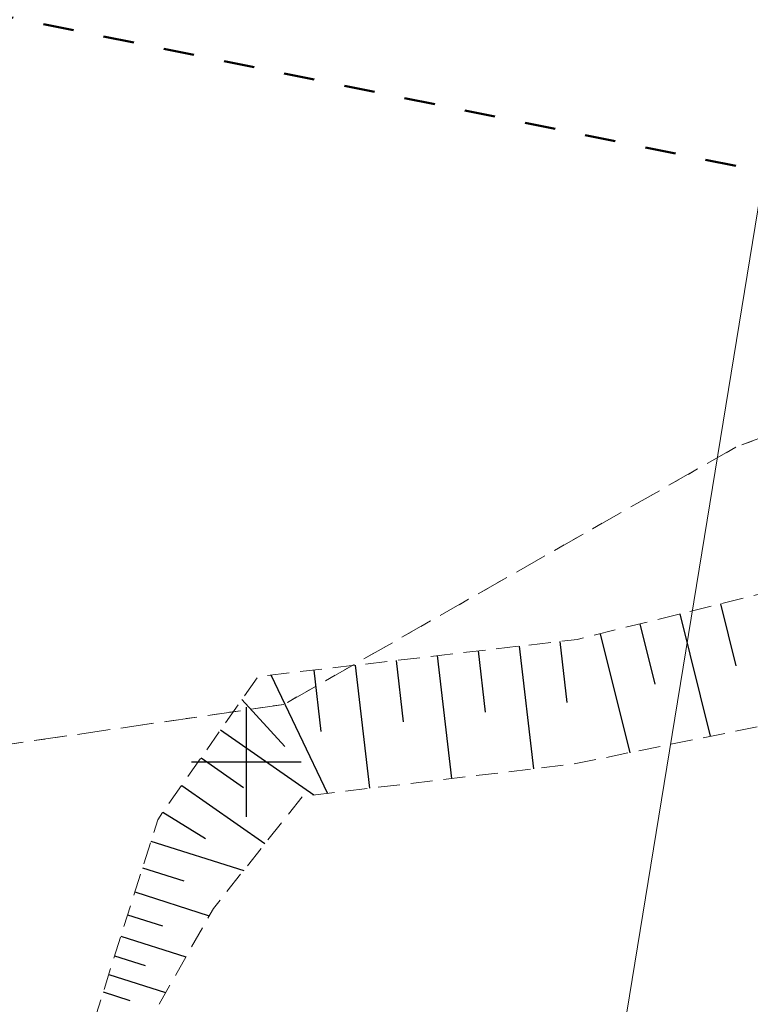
# Model space of a CAD drawing. Header units: metres. Extents: x 7523615 to 7533948, y 5492686 to 5502120.
# Tile 17 of 256: x 7529140 to 7529173, y 5498089 to 5498134. Entities that reach past the tile are written whole.
import ezdxf

# ---------------------------------------------------------------- set-up
doc = ezdxf.new("R2010")
doc.units = ezdxf.units.M
for name, pattern in [('1.0_0.5', [1.5, 1, -0.5]), ('1.4_1.4', [2.8, 1.4, -1.4]), ('219-500', [0]), ('egkk-500', [2, 1.5, -0.5]), ('egug-500', [1, 0.5, -0.5])]:
    doc.linetypes.add(name, pattern=pattern)
doc.layers.get('0').update_dxf_attribs({"color": 2, "lineweight": 5})

# ---------------------------------------------------------------- blocks, each defined once
blk = doc.blocks.new('RAMKA500K')
at = {"color": 0}
for p, q in [((350, 97.5), (350, 102.5)), ((347.5, 100), (352.5, 100))]:
    blk.add_line(p, q, dxfattribs=at)

msp = doc.modelspace()

# ---------------------------------------------------------------- linework, layer by layer
at = {"layer": '000 Inne (niezydentyfikowane)', "color": 7, "linetype": 'CONTINUOUS', "lineweight": 25, "flags": 128}
for points in [[(7529171.61, 5498107.2), (7529172.31, 5498104.37)], [(7529169.76, 5498106.74), (7529171.14, 5498101.17)], [(7529167.93, 5498106.29), (7529168.62, 5498103.54)], [(7529164.29, 5498105.49), (7529164.61, 5498102.7)], [(7529166.13, 5498105.84), (7529167.47, 5498100.42)], [(7529160.56, 5498105.06), (7529160.89, 5498102.26)], [(7529162.43, 5498105.27), (7529163.08, 5498099.69)], [(7529156.83, 5498104.62), (7529157.15, 5498101.82)], [(7529158.7, 5498104.84), (7529159.35, 5498099.24)], [(7529153.07, 5498104.18), (7529153.39, 5498101.38)], [(7529154.96, 5498104.4), (7529155.61, 5498098.8)], [(7529151.12, 5498103.96), (7529153.7, 5498098.57)], [(7529149.8, 5498102.85), (7529151.75, 5498100.71)], [(7529148.83, 5498101.47), (7529153.07, 5498098.5)], [(7529147.94, 5498100.19), (7529149.87, 5498098.83)], [(7529147.06, 5498098.93), (7529150.85, 5498096.28)], [(7529146.2, 5498097.71), (7529148.14, 5498096.52)], [(7529145.65, 5498096.4), (7529149.88, 5498095.06)], [(7529145.27, 5498095.18), (7529147.15, 5498094.59)], [(7529144.92, 5498094.08), (7529148.31, 5498093)], [(7529144.59, 5498093.04), (7529146.18, 5498092.54)], [(7529144.28, 5498092.07), (7529147.25, 5498091.13)], [(7529144, 5498091.17), (7529145.39, 5498090.73)], [(7529143.73, 5498090.32), (7529146.32, 5498089.5)], [(7529143.48, 5498089.53), (7529144.69, 5498089.14)]]:
    msp.add_lwpolyline(points, dxfattribs=at)
at = {"layer": '217-kontur klasyfikacyjny', "color": 7, "linetype": 'egkk-500', "lineweight": 18, "flags": 128}
for points in [[(7529200.15, 5498124.93), (7529172.3, 5498114.33)], [(7529172.3, 5498114.33), (7529151.71, 5498102.62)], [(7529151.71, 5498102.62), (7529127.98, 5498099.18)]]:
    msp.add_lwpolyline(points, dxfattribs=at)
at = {"layer": '218-kontur użytku gruntowego', "color": 7, "linetype": 'egug-500', "lineweight": 18, "flags": 128}
for points in [[(7529200.15, 5498124.93), (7529172.3, 5498114.33)], [(7529172.3, 5498114.33), (7529151.71, 5498102.62)], [(7529151.71, 5498102.62), (7529127.98, 5498099.18)]]:
    msp.add_lwpolyline(points, dxfattribs=at)
at = {"layer": '219-działka ewidencyjna', "color": 3, "linetype": '219-500', "lineweight": 18, "flags": 128}
msp.add_lwpolyline([(7529166.24, 5498081.91), (7529180.12, 5498166.89)], dxfattribs=at)
at = {"layer": 'skarpa nieumocniona', "color": 7, "linetype": '1.0_0.5', "lineweight": 18, "flags": 128}
msp.add_lwpolyline([(7529312.15, 5498072.14), (7529293.59, 5498061.38), (7529273.45, 5498075.48), (7529265.94, 5498085.5), (7529272.23, 5498104.98), (7529272.35, 5498107.93), (7529269.6, 5498112.57), (7529238.52, 5498126.63), (7529200.31, 5498107.08), (7529164.88, 5498099.9), (7529152.57, 5498098.44), (7529148.5, 5498093.33), (7529139.88, 5498078.15), (7529145.96, 5498097.37), (7529150.53, 5498103.89), (7529165.08, 5498105.58), (7529198.59, 5498113.9), (7529234.33, 5498128.84), (7529237.78, 5498130.32), (7529242.22, 5498133.14), (7529275.29, 5498115.86), (7529276.98, 5498110.28), (7529276.94, 5498105.08), (7529269.48, 5498086.13), (7529275.06, 5498078.69), (7529283.57, 5498073.76), (7529292.17, 5498068.08), (7529297.4, 5498070.84)], close=True, dxfattribs=at)
msp.add_lwpolyline([(7529312.15, 5498072.14), (7529293.59, 5498061.38), (7529273.45, 5498075.48), (7529265.94, 5498085.5), (7529272.23, 5498104.98), (7529272.35, 5498107.93), (7529269.6, 5498112.57), (7529238.52, 5498126.63), (7529200.31, 5498107.08), (7529164.88, 5498099.9), (7529152.57, 5498098.44), (7529148.5, 5498093.33), (7529139.88, 5498078.15), (7529145.96, 5498097.37), (7529150.53, 5498103.89), (7529165.08, 5498105.58), (7529198.59, 5498113.9), (7529234.33, 5498128.84), (7529237.78, 5498130.32), (7529242.22, 5498133.14), (7529275.29, 5498115.86), (7529276.98, 5498110.28), (7529276.94, 5498105.08), (7529269.48, 5498086.13), (7529275.06, 5498078.69), (7529283.57, 5498073.76), (7529292.17, 5498068.08), (7529297.4, 5498070.84)], close=True, dxfattribs=at)
at = {"layer": 'Zakres', "color": 5, "linetype": '1.4_1.4', "lineweight": 50, "flags": 128}
msp.add_lwpolyline([(7531743.27, 5499246.67), (7531674.19, 5499075.04), (7531617.162, 5499130.015), (7531497.218, 5499019.596), (7531360.693, 5498909.882), (7531137.385, 5498723.263), (7530837.96, 5498471.05), (7530827.293, 5498468.557), (7530555.83, 5498209.93), (7530490.214, 5498246.484), (7530415.425, 5498175.928), (7530370.975, 5498140.65), (7530313.12, 5498105.373), (7530175.536, 5498113.134), (7530201.642, 5498273.295), (7530135.32, 5498299.4), (7530095.809, 5498250.012), (7529934.942, 5498278.939), (7529886.553, 5498254.598), (7529886.964, 5498227.434), (7529861.564, 5498166.05), (7529795.242, 5498157.584), (7529752.203, 5498064.45), (7529512.785, 5498134.242), (7529497.697, 5498245.624), (7529418.476, 5498260.595), (7529163.77, 5498290.228), (7529123.554, 5498137.123), (7529361.326, 5498088.439), (7529468.57, 5498017.178), (7529499.62, 5497998.73), (7529568.053, 5497998.128), (7529612.503, 5497967.789), (7529759.259, 5497962.851), (7529731.037, 5497742.012), (7529837.62, 5497773.434), (7529926.26, 5498000.98), (7530249.502, 5497965.967), (7530399.55, 5498036.463), (7530504.325, 5498041.167), (7530550.186, 5498000.245), (7530485.275, 5497939.567), (7530567.12, 5497896.528), (7530578.585, 5497865.954), (7530414.955, 5497723.667), (7530456.347, 5497670.633), (7530620.036, 5497828.677), (7530672.247, 5497834.44), (7530708.231, 5497874.656), (7530802.893, 5497949.739), (7531291.019, 5497844.846), (7531633.86, 5497783.346), (7531723.76, 5497752.948), (7531716.74, 5497689.82), (7531638.86, 5497701.8), (7531607.99, 5497651.877), (7531593.173, 5497646.233), (7531554.368, 5497551.688), (7531542.197, 5497533.109), (7531433.365, 5497444.091), (7531365.279, 5497382.708), (7531307.012, 5497340.61), (7531265.619, 5497313.74), (7531154.142, 5497225.545), (7531069.475, 5497140.173), (7531095.58, 5497066.795), (7531227.52, 5497061.86), (7531269.853, 5497013.879), (7531267.74, 5496900.28), (7531245.86, 5496824.79), (7531285.37, 5496797.98), (7531257.86, 5496726.01), (7531235.28, 5496726.72), (7531225.4, 5496699.91), (7531197.11, 5496699.88), (7531185.19, 5496624.41), (7531253.801, 5496571.672), (7531243.218, 5496477.481), (7531256.45, 5496456.49), (7531351.7, 5496436.03), (7531399.67, 5496549.62), (7531437.77, 5496640.64), (7531396.85, 5496663.92), (7531455.59, 5496799.214), (7531464.057, 5496818.264), (7531468.643, 5496848.955), (7531480.284, 5496877.178), (7531555.07, 5497002.95), (7531557.66, 5497022.169), (7531504.626, 5497031.871), (7531386.27, 5497072.44), (7531447.65, 5497179.68), (7531472.876, 5497186.563), (7531542.726, 5497165.75), (7531534.965, 5497117.772), (7531587.882, 5497105.777), (7531625.629, 5497206.319), (7531717.203, 5497165.383), (7531739.282, 5497219.078), (7531634.801, 5497264.88), (7531650.323, 5497306.508), (7531689.66, 5497342.67), (7531724.67, 5497377.51), (7531750.159, 5497383.413), (7531790.729, 5497415.163), (7531807.49, 5497435.8), (7531857.051, 5497525.936), (7531880.16, 5497531.76), (7531912.79, 5497579.205), (7531951.42, 5497582.56), (7531983.17, 5497634.77), (7532010.156, 5497686.449), (7532022.445, 5497715.671), (7532045.96, 5497826.68), (7532028.32, 5497890.18), (7532058.84, 5497978.726), (7532130.806, 5498096.73), (7532169.259, 5498228.668), (7532173.67, 5498272.59), (7532173.45, 5498329.02), (7532174.198, 5498362.371), (7532178.843, 5498457.798), (7532136.745, 5498585.562), (7532124.809, 5498799.345), (7532152.62, 5498813.574), (7532125.691, 5499032.472), (7532124.985, 5499095.267), (7532200.95, 5499066.75), (7532264.333, 5499123.018), (7532116.225, 5499183.814), (7531993.341, 5499227.793), (7531913.613, 5499254.722), (7531816.599, 5499290.941), (7531739.752, 5499297.761), (7531571.83, 5499328.1), (7531549.252, 5499297.761), (7531536.552, 5499281.533), (7531425.075, 5499226.5), (7531439.186, 5499201.805), (7531552.78, 5499254.722), (7531607.813, 5499273.772), (7531677.126, 5499271.215)], close=True, dxfattribs=at)

# ---------------------------------------------------------------- block references
at = {"layer": 'Wstawianie ramki sekcyjnej z opisem', "color": 7, "linetype": 'CONTINUOUS', "lineweight": 13}
msp.add_blockref('RAMKA500K', (7528800, 5498000), dxfattribs=at)

doc.saveas('drawing.dxf')
